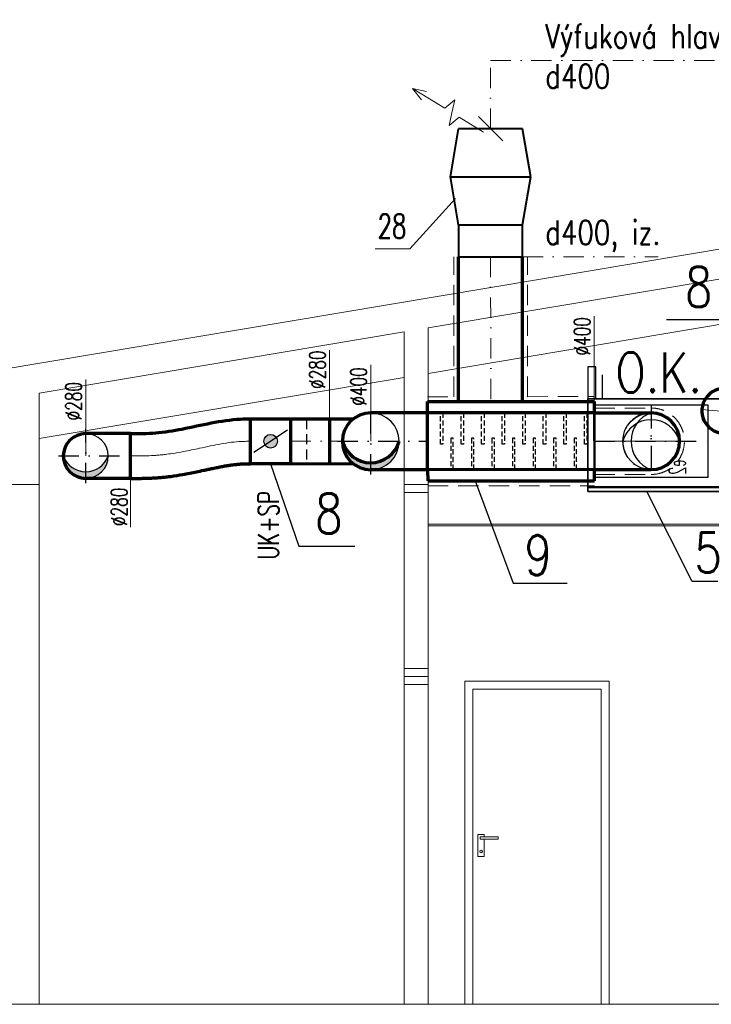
# Model space of a CAD drawing. Header units: millimetres. Extents: x -17045 to 252927, y -178787 to -18768.
# Tile 44 of 46: x 238506 to 242824, y -95563 to -89412. Entities that reach past the tile are written whole.
import ezdxf
from ezdxf.enums import TextEntityAlignment as Align

# ---------------------------------------------------------------- set-up
doc = ezdxf.new("R2010")
doc.units = ezdxf.units.MM
doc.header["$LTSCALE"] = 10
for name, pattern in [('DASHDOT', [25.4, 12.7, -6.35, 0, -6.35]), ('DASHED', [19.05, 12.7, -6.35]), ('GESTRICHELT', [0.75, 0.5, -0.25]), ('VERDECKT', [9.525, 6.35, -3.175])]:
    doc.linetypes.add(name, pattern=pattern)
for name, color, linetype, lineweight in [('1_pismo', 4, 'Continuous', 25), ('Popis1', 3, 'Continuous', 30), ('Potrubi_izolace1', 7, 'DASHED', 18), ('Standard', 7, 'Continuous', 25), ('TB_23_UT_2NP_DSP', 7, 'Continuous', 5), ('V-objekty', 1, 'Continuous', 40), ('V-sipky', 7, 'Continuous', 40), ('V-tvarovky', 1, 'Continuous', 70), ('V_FLEXI', 90, 'IZOLACE', 18), ('VZT text', 100, 'Continuous', 30), ('VZT_BLOKY', 10, 'Continuous', 53), ('VZT_DIMENZE', 120, 'Continuous', 20), ('VZT_OSA', 255, 'DASHDOT', 13), ('VZT_pozice 02', 30, 'Continuous', 20)]:
    doc.layers.add(name, color=color, linetype=linetype, lineweight=lineweight)
for name, color, linetype in [('PDF_Geometrie', 7, 'Continuous'), ('POPISY', 7, 'Continuous'), ('PRIPOJOVACI_HRDLA', 7, 'Continuous'), ('VLASTNI_ZARIZENI', 7, 'Continuous'), ('xref', 8, 'Continuous')]:
    doc.layers.add(name, color=color, linetype=linetype)
doc.styles.get("Standard").update_dxf_attribs({"font": 'simplex.shx', "width": 0.8})
doc.linetypes.add('IZOLACE', pattern='A,0.00254,-2.54,[134,ltypeshp.shx,S=2.54,R=0,X=-2.54,Y=0],-5.08,[134,ltypeshp.shx,S=2.54,R=180,X=2.54,Y=0],-2.54', length=10.16254)

# ---------------------------------------------------------------- blocks, each defined once
blk = doc.blocks.new('řez A-A')
at = {"layer": 'PDF_Geometrie', "color": 9, "lineweight": 9}
for p, q in [((58598.6, -36759.9), (50843.9, -38061)), ((54021.7, -37715.3), (57549.3, -37123.4)), ((54021.7, -37999), (57549.3, -37407.1)), ((53871.9, -37740.4), (51593.4, -38122.7)), ((53871.8, -38692.3), (53871.9, -37740.4)), ((54021.7, -38692.3), (54021.7, -37715.3)), ((51593.4, -38406.4), (53871.9, -38024.1)), ((51593.4, -38122.7), (51593.4, -38692.3)), ((51143.7, -38692.3), (51593.4, -38692.3)), ((51593.4, -38692.3), (51593.4, -41940.1)), ((54021.7, -38692.3), (53871.8, -38692.3)), ((53871.8, -38692.3), (53871.8, -41940.1)), ((53871.8, -38742.3), (54021.7, -38742.3)), ((54021.7, -41940.1), (54021.7, -38692.3)), ((53871.8, -39841.5), (54021.7, -39841.5)), ((53871.8, -39891.5), (54021.7, -39891.5)), ((53871.8, -39941.5), (54021.7, -39941.5)), ((54251.6, -41940.1), (54251.6, -39921.5)), ((54251.6, -39921.5), (55151, -39921.5)), ((54301.5, -41940.1), (54301.5, -39971.5)), ((54301.5, -39971.5), (55101, -39971.5)), ((55101, -39971.5), (55101, -41940.1)), ((55151, -39921.5), (55150.9, -41940.1)), ((54372.2, -40879.9), (54331.4, -40879.9)), ((54331.4, -40879.9), (54331.4, -41017.3)), ((54459.5, -40895), (54347.2, -40895)), ((54347.2, -40895), (54347.2, -40908.9)), ((54372.2, -40895), (54372.2, -40879.9)), ((54459.5, -40908.9), (54459.5, -40895)), ((54347.2, -40908.9), (54459.5, -40908.9)), ((54372.2, -41017.3), (54372.2, -40908.9)), ((54331.4, -41017.3), (54372.2, -41017.3)), ((49894.5, -41940.1), (59468, -41940.2))]:
    blk.add_line(p, q, dxfattribs=at)
blk.add_circle((54351.8, -40985.4), 8.29, dxfattribs=at)
blk = doc.blocks.new('*U204', base_point=(177.5, 0))
at = {"color": 2, "linetype": 'DASHDOT', "lineweight": 25}
for p, q in [((0, 562.5), (0, 0)), ((-207.5, 355), (207.5, 355))]:
    blk.add_line(p, q, dxfattribs=at)
at = {"color": 0, "linetype": 'ByBlock', "lineweight": -2}
for p, q in [((-177.5, 0), (-177.5, 355)), ((177.5, 0), (177.5, 355)), ((-177.5, 0), (177.5, 0))]:
    blk.add_line(p, q, dxfattribs=at)
blk.add_arc((0, 355), 177.5, 0, 180, dxfattribs=at)
at = {"color": 2, "lineweight": 25}
for centre, radius, start, end in [((50, 355), 184.4, 105.732, 254.268), ((0, 355), 177.5, 180, 0)]:
    blk.add_arc(centre, radius, start, end, dxfattribs=at)
blk = doc.blocks.new('*U205', base_point=(140, 0))
at = {"color": 2, "linetype": 'DASHDOT', "lineweight": 25}
for p, q in [((0, 450), (0, 0)), ((-170, 280), (170, 280))]:
    blk.add_line(p, q, dxfattribs=at)
at = {"color": 0, "linetype": 'ByBlock', "lineweight": -2}
for p, q in [((-140, 0), (-140, 280)), ((140, 0), (140, 280)), ((-140, 0), (140, 0))]:
    blk.add_line(p, q, dxfattribs=at)
blk.add_arc((0, 280), 140, 0, 180, dxfattribs=at)
at = {"color": 2, "lineweight": 25}
for centre, radius, start, end in [((50, 280), 148.7, 109.65382, 250.34618), ((0, 280), 140, 180, 0)]:
    blk.add_arc(centre, radius, start, end, dxfattribs=at)
blk = doc.blocks.new('*U206', base_point=(-200, 0))
at = {"color": 0, "linetype": 'ByBlock', "lineweight": -2}
for p, q in [((-250, 500), (-200, 800)), ((200, 800), (-200, 800)), ((250, 500), (200, 800)), ((-200, 200), (-250, 500)), ((-250, 500), (250, 500)), ((200, 200), (250, 500)), ((-200, 200), (200, 200)), ((-200, 200), (-200, 0)), ((200, 0), (200, 200)), ((-200, 0), (200, 0))]:
    blk.add_line(p, q, dxfattribs=at)
at = {"color": 7, "linetype": 'ByBlock'}
blk.add_line((-200, 0), (-200, 0), dxfattribs=at)
blk = doc.blocks.new('JEDNOTKA_1_-_DRU-2017-1848_L')
at = {"layer": 'PRIPOJOVACI_HRDLA'}
for p, q in [((3730, 1205), (3730, 1205)), ((3730, 1205), (3730, 1205)), ((3730, 1205), (3730, 1205)), ((3775, -307), (3729, -399)), ((3775, -307), (3775, -491)), ((3775, -307), (3821, -399))]:
    blk.add_line(p, q, dxfattribs=at)
for points in [[(3955, 850), (3505, 850), (3505, 1560), (3955, 1560)], [(3625, 0), (3625, -260), (3925, -260), (3925, 0)]]:
    blk.add_3dface(points, dxfattribs=at)
at = {"layer": 'VLASTNI_ZARIZENI'}
for p in [(3465, 1508), (3315, 1508)]:
    blk.add_line(p, (3315, 1508), dxfattribs=at)
for points, invisible_edges in [([(3265, 1550), (3265, 1600), (3465, 1600)], 12), ([(3265, 1550), (3465, 1600), (3465, 1550)], 5), ([(3265, 0), (3265, 50), (3465, 50)], 12), ([(3265, 0), (3465, 50), (3465, 0)], 5)]:
    blk.add_3dface(points, dxfattribs=dict(at, invisible_edges=invisible_edges))
for points in [[(3465, 0), (3465, 1600), (3465, 1600), (3465, 0)], [(4015, 0), (4015, 1600), (3465, 1600), (3465, 0)], [(4015, 1600), (4015, 0), (3465, 0), (3465, 1600)], [(4015, 1600), (4015, 1600), (3465, 1600)], [(4015, 0), (4015, 1600), (4015, 1600), (4015, 0)], [(4015, 0), (4015, 1600), (4015, 1600), (4015, 0)], [(4015, 0), (4015, 1600), (4045, 1600), (4045, 0)], [(4015, 1600), (4015, 0), (4045, 0), (4045, 1600)], [(4015, 1600), (4015, 1600), (4045, 1600)], [(4020, 0), (4020, 1600), (4020, 1600), (4020, 0)], [(4045, 0), (4045, 1600), (4020, 1600), (4020, 0)], [(4045, 1600), (4045, 0), (4020, 0), (4020, 1600)], [(4045, 1600), (4045, 1600), (4020, 1600)], [(4045, 0), (4045, 1600), (4045, 1600), (4045, 0)], [(4045, 0), (4045, 1600), (4045, 1600), (4045, 0)], [(4015, 0), (4015, 0), (3465, 0)], [(4015, 0), (4015, 0), (4045, 0)], [(4045, 0), (4045, 0), (4020, 0)]]:
    blk.add_3dface(points, dxfattribs=at)
at = {"layer": 'POPISY'}
for s, width, p, p2 in [('e2', 0.605769, (3844, 991), (3940, 991)), ('i1', 0.994083, (3905, -555), (3969, -555))]:
    blk.add_text(s, height=104, dxfattribs=dict(at, width=width)).set_placement(p, p2, align=Align.FIT)
blk = doc.blocks.new('*U210', base_point=(620.052934, 76.999998))
at = {"color": 0, "linetype": 'ByBlock', "lineweight": 0}
for p, q in [((278.000029, 76.999998), (304.513255, 153.999998)), ((331.026481, 76.999998), (304.513255, 153.999998)), ((100.000029, 76.999998), (278.000029, 76.999998)), ((331.026481, 76.999998), (357.539708, -0.000002)), ((357.539708, -0.000002), (384.052934, 76.999998)), ((384.052934, 76.999998), (620.052934, 76.999998)), ((620.052934, 76.999998), (535.879199, 107.513298)), ((620.052934, 76.999998), (535.879199, 46.486697))]:
    blk.add_line(p, q, dxfattribs=at)

msp = doc.modelspace()

# ---------------------------------------------------------------- hatches: boundary and pattern name
at = {"layer": 'Standard', "linetype": 'Continuous', "lineweight": 25}
msp.add_hatch(color=0, dxfattribs=at).paths.add_polyline_path([(240049.9, -92081.8), (240044, -92077.3), (240038.9, -92071.9), (240034.9, -92065.7), (240032, -92058.9), (240030.3, -92051.7), (240029.9, -92044.3), (240030.8, -92036.9), (240033, -92029.9), (240036.3, -92023.2), (240040.8, -92017.3), (240046.2, -92012.3), (240052.4, -92008.2), (240059.2, -92005.3), (240066.5, -92003.7), (240073.9, -92003.3), (240081.2, -92004.2), (240088.3, -92006.3), (240094.9, -92009.7), (240100.8, -92014.2), (240105.9, -92019.6), (240109.9, -92025.8), (240112.8, -92032.6), (240114.5, -92039.8), (240114.9, -92047.2), (240114, -92054.6), (240111.8, -92061.7), (240108.5, -92068.3), (240104, -92074.2), (240098.6, -92079.2), (240092.4, -92083.3), (240085.6, -92086.2), (240078.3, -92087.8), (240070.9, -92088.2), (240063.6, -92087.3), (240056.5, -92085.2)])
at = {"layer": 'V-tvarovky'}
h = msp.add_hatch(color=256, dxfattribs=at)
h.dxf.hatch_style = 1
h.paths.add_polyline_path([(240697.8, -92180.2, -0.335896), (240520.3, -92045.7, 0.414214), (240697.8, -92223.2)])
h.paths.add_polyline_path([(240875.3, -92045.7, -0.335896), (240697.8, -92180.2), (240697.8, -92223.2, 0.414214)])
h = msp.add_hatch(color=256, dxfattribs=at)
h.dxf.hatch_style = 1
h.paths.add_polyline_path([(238918.1, -92236.4, -0.31696), (238778.1, -92137.8, 0.414214), (238918.1, -92277.8)])
h.paths.add_polyline_path([(239058.1, -92137.8, -0.31696), (238918.1, -92236.4), (238918.1, -92277.8, 0.414214)])

# ---------------------------------------------------------------- linework, layer by layer
at = {"color": 0, "linetype": 'ByBlock', "lineweight": -2}
for p, q in [((242803.8, -91820.6), (242093.8, -91820.6)), ((242093.8, -91820.6), (242093.8, -92270.6)), ((242803.8, -92270.6), (242803.8, -91820.6)), ((242093.8, -91868.1), (242093.8, -92223.1)), ((242093.8, -92270.6), (242803.8, -92270.6))]:
    msp.add_line(p, q, dxfattribs=at)
at = {"color": 2, "linetype": 'DASHDOT', "lineweight": 25}
for p, q in [((242448.8, -91820.6), (242448.8, -92270.6)), ((242448.8, -91838.1), (242448.8, -92253.1)), ((241053, -92045.7), (241053, -92045.7)), ((242093.8, -92045.6), (242803.8, -92045.6)), ((242093.9, -92042.8), (242093.9, -92042.8))]:
    msp.add_line(p, q, dxfattribs=at)
at = {"color": 0, "lineweight": 50}
for p, q in [((241053, -91868.2), (241053, -92223.2)), ((241053, -91868.2), (241053, -91868.2)), ((242093.9, -91865.3), (242093.9, -92220.3)), ((242093.9, -91865.3), (242093.9, -91865.3)), ((241053, -92223.2), (241053, -92223.2)), ((242093.9, -92220.3), (242093.9, -92220.3))]:
    msp.add_line(p, q, dxfattribs=at)
at = {"color": 0, "linetype": 'ByBlock', "lineweight": -2}
msp.add_circle((242448.8, -92045.6), 177.5, dxfattribs=at)
at = {"color": 2, "linetype": 'DASHDOT', "lineweight": 25}
msp.add_arc((242448.8, -92045.6), 177.5, 90.00046, 270.00046, dxfattribs=at)
at = {"color": 2, "lineweight": 25}
for centre, radius, start, end in [((242511.3, -92045.6), 188.2, 109.39827, 250.60265), ((242448.8, -92095.6), 184.4, 15.73246, 164.26845)]:
    msp.add_arc(centre, radius, start, end, dxfattribs=at)
at = {"layer": '1_pismo'}
for points in [[(241521.7, -90169.1), (241370.8, -90018.1)], [(243094.2, -91675.5), (242894.2, -91286.9), (242543.7, -91286.9)], [(240072.4, -92185.8), (240248.6, -92701.8), (240599, -92701.8)], [(241348.8, -92293.7), (241587.3, -92932.9), (241924.2, -92932.9)], [(242865.3, -92922.6), (242704.6, -92922.6), (242422.3, -92360.6)]]:
    msp.add_lwpolyline(points, dxfattribs=at)
at = {"layer": 'Potrubi_izolace1'}
for p, q in [((241052.7, -91767.6), (241216.3, -91767.5)), ((241676.3, -91767.3), (242093.4, -91767)), ((242093.8, -91838.1), (242448.8, -91838.1)), ((242093.8, -92253.1), (242448.8, -92253.1)), ((241053.2, -92323.9), (242094.1, -92323.3))]:
    msp.add_line(p, q, dxfattribs=at)
for points in [[(241216.3, -91767.5), (241216.3, -90893.6)], [(241676.3, -91767.3), (241676.3, -90893.6)], [(241676.3, -91797.4), (241676.3, -91797.3)]]:
    msp.add_lwpolyline(points, dxfattribs=at)
msp.add_arc((242448.8, -92045.6), 207.5, 270.00046, 90.00046, dxfattribs=at)
at = {"layer": 'Standard', "color": 0, "linetype": 'Continuous', "lineweight": 25}
msp.add_line((240177.3, -91976), (239967.5, -92115.5), dxfattribs=at)
msp.add_circle((240072.4, -92045.8), 42.5, dxfattribs=at)
at = {"layer": 'TB_23_UT_2NP_DSP', "color": 40, "linetype": 'ByBlock', "lineweight": 70}
for p, q in [((241052.7, -91797.6), (242093.4, -91797)), ((241052.8, -91868.2), (241052.7, -91797.6)), ((242093.4, -91797), (242093.8, -91867.7)), ((242093.8, -91867.7), (241052.8, -91868.2)), ((242094, -92222.7), (241053.1, -92223.2)), ((241053.1, -92223.2), (241053.2, -92293.9)), ((242094.1, -92293.3), (242094, -92222.7)), ((241053.2, -92293.9), (242094.1, -92293.3))]:
    msp.add_line(p, q, dxfattribs=at)
at = {"layer": 'TB_23_UT_2NP_DSP', "color": 7, "linetype": 'GESTRICHELT', "lineweight": 25}
for p, q in [((242093.8, -91867.7), (241052.8, -91868.2)), ((242094, -92222.7), (241053.1, -92223.2))]:
    msp.add_line(p, q, dxfattribs=at)
at = {"layer": 'TB_23_UT_2NP_DSP', "color": 180, "linetype": 'ByBlock', "lineweight": 50}
for p, q in [((241053.1, -92223.2), (241052.8, -91868.1)), ((242094, -92221.6), (242093.8, -91867.7))]:
    msp.add_line(p, q, dxfattribs=at)
at = {"layer": 'TB_23_UT_2NP_DSP', "color": 7, "linetype": 'ByBlock', "lineweight": 25}
for p, q in [((241053.1, -92223.2), (241052.8, -91868.2)), ((242094, -92222.7), (242093.8, -91867.7)), ((242094, -92222.7), (242093.8, -91867.7))]:
    msp.add_line(p, q, dxfattribs=at)
at = {"layer": 'TB_23_UT_2NP_DSP', "color": 7, "linetype": 'VERDECKT', "lineweight": 25, "ltscale": 0.5}
for p, q in [((241133.5, -92064), (241133.3, -91868.1)), ((241133.5, -92064), (241133.3, -91868.1)), ((241133.5, -92064), (241133.3, -91868.1)), ((241133.5, -92064), (241133.3, -91868.1)), ((241133.5, -92064), (241133.3, -91868.1)), ((241133.5, -92064), (241133.3, -91868.1)), ((241133.5, -92064.2), (241133.3, -91868.2)), ((241133.5, -92064.2), (241133.3, -91868.2)), ((241133.5, -92064.2), (241133.3, -91868.2)), ((241133.5, -92064.2), (241133.3, -91868.2)), ((241148.5, -91868.1), (241148.7, -92064)), ((241148.5, -91868.1), (241148.7, -92064)), ((241148.5, -91868.1), (241148.7, -92064)), ((241148.5, -91868.1), (241148.7, -92064)), ((241148.5, -91868.1), (241148.7, -92064)), ((241148.5, -91868.1), (241148.7, -92064)), ((241148.5, -91868.2), (241148.7, -92064.2)), ((241148.5, -91868.2), (241148.7, -92064.2)), ((241148.5, -91868.2), (241148.7, -92064.2)), ((241148.5, -91868.2), (241148.7, -92064.2)), ((241261.8, -92063.6), (241261.7, -91867.7)), ((241261.8, -92063.6), (241261.7, -91867.7)), ((241261.8, -92063.6), (241261.7, -91867.7)), ((241261.8, -92063.6), (241261.7, -91867.7)), ((241261.8, -92063.6), (241261.7, -91867.7)), ((241261.8, -92063.6), (241261.7, -91867.7)), ((241261.8, -92063.9), (241261.7, -91868)), ((241261.8, -92063.9), (241261.7, -91868)), ((241261.8, -92063.9), (241261.7, -91868)), ((241261.8, -92063.9), (241261.7, -91868)), ((241261.8, -92064.1), (241261.7, -91868.1)), ((241261.8, -92064.1), (241261.7, -91868.1)), ((241261.8, -92064.1), (241261.7, -91868.1)), ((241261.8, -92064.1), (241261.7, -91868.1)), ((241261.8, -92064.1), (241261.7, -91868.1)), ((241261.8, -92064.1), (241261.7, -91868.1)), ((241276.9, -91867.7), (241277, -92063.6)), ((241276.9, -91867.7), (241277, -92063.6)), ((241276.9, -91867.7), (241277, -92063.6)), ((241276.9, -91867.7), (241277, -92063.6)), ((241276.9, -91867.7), (241277, -92063.6)), ((241276.9, -91867.7), (241277, -92063.6)), ((241276.9, -91868), (241277, -92063.9)), ((241276.9, -91868), (241277, -92063.9)), ((241276.9, -91868), (241277, -92063.9)), ((241276.9, -91868), (241277, -92063.9)), ((241276.9, -91868.1), (241277, -92064)), ((241276.9, -91868.1), (241277, -92064)), ((241276.9, -91868.1), (241277, -92064)), ((241276.9, -91868.1), (241277, -92064)), ((241276.9, -91868.1), (241277, -92064)), ((241276.9, -91868.1), (241277, -92064)), ((241390.2, -92063.9), (241390, -91868)), ((241390.2, -92063.9), (241390, -91868)), ((241390.2, -92063.9), (241390, -91868)), ((241390.2, -92063.9), (241390, -91868)), ((241390.2, -92063.9), (241390, -91868)), ((241390.2, -92063.9), (241390, -91868)), ((241405.2, -91868), (241405.4, -92063.9)), ((241405.2, -91868), (241405.4, -92063.9)), ((241405.2, -91868), (241405.4, -92063.9)), ((241405.2, -91868), (241405.4, -92063.9)), ((241405.2, -91868), (241405.4, -92063.9)), ((241405.2, -91868), (241405.4, -92063.9)), ((241518.5, -92063.8), (241518.4, -91867.8)), ((241518.5, -92063.8), (241518.4, -91867.8)), ((241518.5, -92063.8), (241518.4, -91867.8)), ((241518.5, -92063.8), (241518.4, -91867.8)), ((241518.5, -92063.8), (241518.4, -91867.9)), ((241518.5, -92063.8), (241518.4, -91867.9)), ((241518.5, -92063.8), (241518.4, -91867.9)), ((241518.5, -92063.8), (241518.4, -91867.9)), ((241518.5, -92063.8), (241518.4, -91867.9)), ((241518.5, -92063.8), (241518.4, -91867.9)), ((241533.5, -91867.8), (241533.7, -92063.7)), ((241533.5, -91867.8), (241533.7, -92063.7)), ((241533.5, -91867.8), (241533.7, -92063.7)), ((241533.5, -91867.8), (241533.7, -92063.7)), ((241533.5, -91867.9), (241533.7, -92063.8)), ((241533.5, -91867.9), (241533.7, -92063.8)), ((241533.5, -91867.9), (241533.7, -92063.8)), ((241533.5, -91867.9), (241533.7, -92063.8)), ((241533.5, -91867.9), (241533.7, -92063.8)), ((241533.5, -91867.9), (241533.7, -92063.8)), ((241646.9, -92063.7), (241646.7, -91867.7)), ((241646.9, -92063.7), (241646.7, -91867.7)), ((241646.9, -92063.7), (241646.7, -91867.7)), ((241646.9, -92063.7), (241646.7, -91867.7)), ((241646.9, -92063.7), (241646.7, -91867.8)), ((241646.9, -92063.7), (241646.7, -91867.8)), ((241646.9, -92063.7), (241646.7, -91867.8)), ((241646.9, -92063.7), (241646.7, -91867.8)), ((241646.9, -92063.7), (241646.7, -91867.8)), ((241646.9, -92063.7), (241646.7, -91867.8)), ((241661.9, -91867.7), (241662.1, -92063.6)), ((241661.9, -91867.7), (241662.1, -92063.6)), ((241661.9, -91867.7), (241662.1, -92063.6)), ((241661.9, -91867.7), (241662.1, -92063.6)), ((241661.9, -91867.8), (241662.1, -92063.7)), ((241661.9, -91867.8), (241662.1, -92063.7)), ((241661.9, -91867.8), (241662.1, -92063.7)), ((241661.9, -91867.8), (241662.1, -92063.7)), ((241661.9, -91867.8), (241662.1, -92063.7)), ((241661.9, -91867.8), (241662.1, -92063.7)), ((241775.2, -92063.4), (241775.1, -91867.5)), ((241775.2, -92063.4), (241775.1, -91867.5)), ((241775.2, -92063.4), (241775.1, -91867.5)), ((241775.2, -92063.4), (241775.1, -91867.5)), ((241775.2, -92063.4), (241775.1, -91867.5)), ((241775.2, -92063.4), (241775.1, -91867.5)), ((241775.2, -92063.6), (241775.1, -91867.6)), ((241775.2, -92063.6), (241775.1, -91867.6)), ((241775.2, -92063.6), (241775.1, -91867.6)), ((241775.2, -92063.6), (241775.1, -91867.6)), ((241790.2, -91867.5), (241790.4, -92063.4)), ((241790.2, -91867.5), (241790.4, -92063.4)), ((241790.2, -91867.5), (241790.4, -92063.4)), ((241790.2, -91867.5), (241790.4, -92063.4)), ((241790.2, -91867.5), (241790.4, -92063.4)), ((241790.2, -91867.5), (241790.4, -92063.4)), ((241790.2, -91867.6), (241790.4, -92063.6)), ((241790.2, -91867.6), (241790.4, -92063.6)), ((241790.2, -91867.6), (241790.4, -92063.6)), ((241790.2, -91867.6), (241790.4, -92063.6)), ((241903.6, -92063), (241903.4, -91867.1)), ((241903.6, -92063), (241903.4, -91867.1)), ((241903.6, -92063), (241903.4, -91867.1)), ((241903.6, -92063), (241903.4, -91867.1)), ((241903.6, -92063), (241903.4, -91867.1)), ((241903.6, -92063), (241903.4, -91867.1)), ((241903.6, -92063.3), (241903.4, -91867.4)), ((241903.6, -92063.3), (241903.4, -91867.4)), ((241903.6, -92063.3), (241903.4, -91867.4)), ((241903.6, -92063.3), (241903.4, -91867.4)), ((241918.6, -91867.1), (241918.7, -92063)), ((241918.6, -91867.1), (241918.7, -92063)), ((241918.6, -91867.1), (241918.7, -92063)), ((241918.6, -91867.1), (241918.7, -92063)), ((241918.6, -91867.1), (241918.7, -92063)), ((241918.6, -91867.1), (241918.7, -92063)), ((241918.6, -91867.4), (241918.7, -92063.3)), ((241918.6, -91867.4), (241918.7, -92063.3)), ((241918.6, -91867.4), (241918.7, -92063.3)), ((241918.6, -91867.4), (241918.7, -92063.3)), ((242031.9, -92062.9), (242031.8, -91867)), ((242031.9, -92062.9), (242031.8, -91867)), ((242031.9, -92062.9), (242031.8, -91867)), ((242031.9, -92062.9), (242031.8, -91867)), ((242031.9, -92062.9), (242031.8, -91867)), ((242031.9, -92062.9), (242031.8, -91867)), ((242031.9, -92063.2), (242031.8, -91867.3)), ((242031.9, -92063.2), (242031.8, -91867.3)), ((242031.9, -92063.2), (242031.8, -91867.3)), ((242031.9, -92063.2), (242031.8, -91867.3)), ((242046.9, -91867), (242047.1, -92062.9)), ((242046.9, -91867), (242047.1, -92062.9)), ((242046.9, -91867), (242047.1, -92062.9)), ((242046.9, -91867), (242047.1, -92062.9)), ((242046.9, -91867), (242047.1, -92062.9)), ((242046.9, -91867), (242047.1, -92062.9)), ((242046.9, -91867.2), (242047.1, -92063.2)), ((242046.9, -91867.2), (242047.1, -92063.2)), ((242046.9, -91867.2), (242047.1, -92063.2)), ((242046.9, -91867.2), (242047.1, -92063.2)), ((241148.7, -92064), (241133.5, -92064)), ((241148.7, -92064), (241133.5, -92064)), ((241148.7, -92064), (241133.5, -92064)), ((241148.7, -92064), (241133.5, -92064)), ((241148.7, -92064), (241133.5, -92064)), ((241148.7, -92064), (241133.5, -92064)), ((241148.7, -92064.2), (241133.5, -92064.2)), ((241148.7, -92064.2), (241133.5, -92064.2)), ((241148.7, -92064.2), (241133.5, -92064.2)), ((241148.7, -92064.2), (241133.5, -92064.2)), ((241197.6, -92027.1), (241197.8, -92223)), ((241197.6, -92027.1), (241197.8, -92223)), ((241212.8, -92027.1), (241197.6, -92027.1)), ((241197.6, -92027.1), (241197.8, -92223)), ((241212.8, -92027.1), (241197.6, -92027.1)), ((241197.6, -92027.1), (241197.8, -92223)), ((241197.6, -92027.2), (241197.8, -92223.2)), ((241197.6, -92027.2), (241197.8, -92223.2)), ((241213, -92223), (241212.8, -92027.1)), ((241213, -92223), (241212.8, -92027.1)), ((241213, -92223), (241212.8, -92027.1)), ((241213, -92223), (241212.8, -92027.1)), ((241213, -92223.2), (241212.8, -92027.2)), ((241213, -92223.2), (241212.8, -92027.2)), ((241277, -92063.6), (241261.8, -92063.6)), ((241277, -92063.6), (241261.8, -92063.6)), ((241277, -92063.6), (241261.8, -92063.6)), ((241277, -92063.6), (241261.8, -92063.6)), ((241277, -92063.6), (241261.8, -92063.6)), ((241277, -92063.6), (241261.8, -92063.6)), ((241277, -92063.9), (241261.8, -92063.9)), ((241277, -92063.9), (241261.8, -92063.9)), ((241277, -92063.9), (241261.8, -92063.9)), ((241277, -92063.9), (241261.8, -92063.9)), ((241277, -92064), (241261.8, -92064.1)), ((241277, -92064), (241261.8, -92064.1)), ((241277, -92064), (241261.8, -92064.1)), ((241277, -92064), (241261.8, -92064.1)), ((241277, -92064), (241261.8, -92064.1)), ((241277, -92064), (241261.8, -92064.1)), ((241326, -92026.7), (241326.1, -92222.6)), ((241326, -92026.7), (241326.1, -92222.6)), ((241341.1, -92026.7), (241326, -92026.7)), ((241326, -92026.7), (241326.1, -92222.6)), ((241341.1, -92026.7), (241326, -92026.7)), ((241326, -92026.7), (241326.1, -92222.6)), ((241326, -92027), (241326.1, -92222.9)), ((241326, -92027), (241326.1, -92222.9)), ((241326, -92027), (241326.1, -92222.9)), ((241326, -92027), (241326.1, -92222.9)), ((241341.1, -92027), (241326, -92027)), ((241326, -92027), (241326.1, -92222.9)), ((241341.1, -92027), (241326, -92027)), ((241326, -92027), (241326.1, -92222.9)), ((241326, -92027.1), (241326.1, -92223.1)), ((241326, -92027.1), (241326.1, -92223.1)), ((241341.1, -92027.1), (241326, -92027.1)), ((241326, -92027.1), (241326.1, -92223.1)), ((241341.1, -92027.1), (241326, -92027.1)), ((241326, -92027.1), (241326.1, -92223.1)), ((241326, -92027.1), (241326.1, -92223.1)), ((241326, -92027.1), (241326.1, -92223.1)), ((241341.3, -92222.6), (241341.1, -92026.7)), ((241341.3, -92222.6), (241341.1, -92026.7)), ((241341.3, -92222.6), (241341.1, -92026.7)), ((241341.3, -92222.6), (241341.1, -92026.7)), ((241341.3, -92222.9), (241341.1, -92027)), ((241341.3, -92222.9), (241341.1, -92027)), ((241341.3, -92222.9), (241341.1, -92027)), ((241341.3, -92222.9), (241341.1, -92027)), ((241341.3, -92222.9), (241341.1, -92027)), ((241341.3, -92222.9), (241341.1, -92027)), ((241341.3, -92223), (241341.1, -92027.1)), ((241341.3, -92223), (241341.1, -92027.1)), ((241341.3, -92223), (241341.1, -92027.1)), ((241341.3, -92223), (241341.1, -92027.1)), ((241341.3, -92223), (241341.1, -92027.1)), ((241341.3, -92223), (241341.1, -92027.1)), ((241405.4, -92063.9), (241390.2, -92063.9)), ((241405.4, -92063.9), (241390.2, -92063.9)), ((241405.4, -92063.9), (241390.2, -92063.9)), ((241405.4, -92063.9), (241390.2, -92063.9)), ((241405.4, -92063.9), (241390.2, -92063.9)), ((241405.4, -92063.9), (241390.2, -92063.9)), ((241454.3, -92027), (241454.5, -92222.9)), ((241454.3, -92027), (241454.5, -92222.9)), ((241469.5, -92027), (241454.3, -92027)), ((241454.3, -92027), (241454.5, -92222.9)), ((241469.5, -92027), (241454.3, -92027)), ((241454.3, -92027), (241454.5, -92222.9)), ((241469.7, -92222.9), (241469.5, -92027)), ((241469.7, -92222.9), (241469.5, -92027)), ((241469.7, -92222.9), (241469.5, -92027)), ((241469.7, -92222.9), (241469.5, -92027)), ((241533.7, -92063.7), (241518.5, -92063.8)), ((241533.7, -92063.7), (241518.5, -92063.8)), ((241533.7, -92063.7), (241518.5, -92063.8)), ((241533.7, -92063.7), (241518.5, -92063.8)), ((241533.7, -92063.8), (241518.5, -92063.8)), ((241533.7, -92063.8), (241518.5, -92063.8)), ((241533.7, -92063.8), (241518.5, -92063.8)), ((241533.7, -92063.8), (241518.5, -92063.8)), ((241533.7, -92063.8), (241518.5, -92063.8)), ((241533.7, -92063.8), (241518.5, -92063.8)), ((241582.7, -92026.8), (241582.8, -92222.8)), ((241582.7, -92026.8), (241582.8, -92222.8)), ((241582.7, -92026.9), (241582.8, -92222.8)), ((241582.7, -92026.9), (241582.8, -92222.8)), ((241597.8, -92026.9), (241582.7, -92026.9)), ((241582.7, -92026.9), (241582.8, -92222.8)), ((241597.8, -92026.9), (241582.7, -92026.9)), ((241582.7, -92026.9), (241582.8, -92222.8)), ((241598, -92222.7), (241597.8, -92026.8)), ((241598, -92222.7), (241597.8, -92026.8)), ((241598, -92222.8), (241597.8, -92026.9)), ((241598, -92222.8), (241597.8, -92026.9)), ((241598, -92222.8), (241597.8, -92026.9)), ((241598, -92222.8), (241597.8, -92026.9)), ((241662.1, -92063.6), (241646.9, -92063.7)), ((241662.1, -92063.6), (241646.9, -92063.7)), ((241662.1, -92063.6), (241646.9, -92063.7)), ((241662.1, -92063.6), (241646.9, -92063.7)), ((241662.1, -92063.7), (241646.9, -92063.7)), ((241662.1, -92063.7), (241646.9, -92063.7)), ((241662.1, -92063.7), (241646.9, -92063.7)), ((241662.1, -92063.7), (241646.9, -92063.7)), ((241662.1, -92063.7), (241646.9, -92063.7)), ((241662.1, -92063.7), (241646.9, -92063.7)), ((241711, -92026.7), (241711.2, -92222.7)), ((241711, -92026.7), (241711.2, -92222.7)), ((241711, -92026.8), (241711.2, -92222.7)), ((241711, -92026.8), (241711.2, -92222.7)), ((241726.2, -92026.8), (241711, -92026.8)), ((241711, -92026.8), (241711.2, -92222.7)), ((241726.2, -92026.8), (241711, -92026.8)), ((241711, -92026.8), (241711.2, -92222.7)), ((241726.3, -92222.6), (241726.2, -92026.7)), ((241726.3, -92222.6), (241726.2, -92026.7)), ((241726.3, -92222.7), (241726.2, -92026.8)), ((241726.3, -92222.7), (241726.2, -92026.8)), ((241726.3, -92222.7), (241726.2, -92026.8)), ((241726.3, -92222.7), (241726.2, -92026.8)), ((241790.4, -92063.4), (241775.2, -92063.4)), ((241790.4, -92063.4), (241775.2, -92063.4)), ((241790.4, -92063.4), (241775.2, -92063.4)), ((241790.4, -92063.4), (241775.2, -92063.4)), ((241790.4, -92063.4), (241775.2, -92063.4)), ((241790.4, -92063.4), (241775.2, -92063.4)), ((241790.4, -92063.6), (241775.2, -92063.6)), ((241790.4, -92063.6), (241775.2, -92063.6)), ((241790.4, -92063.6), (241775.2, -92063.6)), ((241790.4, -92063.6), (241775.2, -92063.6)), ((241839.4, -92026.5), (241839.5, -92222.4)), ((241839.4, -92026.5), (241839.5, -92222.4)), ((241854.5, -92026.5), (241839.4, -92026.5)), ((241839.4, -92026.5), (241839.5, -92222.4)), ((241854.5, -92026.5), (241839.4, -92026.5)), ((241839.4, -92026.5), (241839.5, -92222.4)), ((241839.4, -92026.6), (241839.5, -92222.6)), ((241839.4, -92026.6), (241839.5, -92222.6)), ((241854.7, -92222.4), (241854.5, -92026.5)), ((241854.7, -92222.4), (241854.5, -92026.5)), ((241854.7, -92222.4), (241854.5, -92026.5)), ((241854.7, -92222.4), (241854.5, -92026.5)), ((241854.7, -92222.6), (241854.5, -92026.6)), ((241854.7, -92222.6), (241854.5, -92026.6)), ((241918.7, -92063), (241903.6, -92063)), ((241918.7, -92063), (241903.6, -92063)), ((241918.7, -92063), (241903.6, -92063)), ((241918.7, -92063), (241903.6, -92063)), ((241918.7, -92063), (241903.6, -92063)), ((241918.7, -92063), (241903.6, -92063)), ((241918.7, -92063.3), (241903.6, -92063.3)), ((241918.7, -92063.3), (241903.6, -92063.3)), ((241918.7, -92063.3), (241903.6, -92063.3)), ((241918.7, -92063.3), (241903.6, -92063.3)), ((241967.7, -92026.1), (241967.9, -92222)), ((241967.7, -92026.1), (241967.9, -92222)), ((241982.9, -92026.1), (241967.7, -92026.1)), ((241967.7, -92026.1), (241967.9, -92222)), ((241982.9, -92026.1), (241967.7, -92026.1)), ((241967.7, -92026.1), (241967.9, -92222)), ((241967.7, -92026.4), (241967.9, -92222.3)), ((241967.7, -92026.4), (241967.9, -92222.3)), ((241967.7, -92026.4), (241967.9, -92222.3)), ((241967.7, -92026.4), (241967.9, -92222.3)), ((241982.9, -92026.4), (241967.7, -92026.4)), ((241967.7, -92026.4), (241967.9, -92222.3)), ((241982.9, -92026.4), (241967.7, -92026.4)), ((241967.7, -92026.4), (241967.9, -92222.3)), ((241967.7, -92026.5), (241967.9, -92222.5)), ((241967.7, -92026.5), (241967.9, -92222.5)), ((241983, -92222), (241982.9, -92026.1)), ((241983, -92222), (241982.9, -92026.1)), ((241983, -92222), (241982.9, -92026.1)), ((241983, -92222), (241982.9, -92026.1)), ((241983, -92222.3), (241982.9, -92026.4)), ((241983, -92222.3), (241982.9, -92026.4)), ((241983, -92222.3), (241982.9, -92026.4)), ((241983, -92222.3), (241982.9, -92026.4)), ((241983, -92222.3), (241982.9, -92026.4)), ((241983, -92222.3), (241982.9, -92026.4)), ((241983, -92222.4), (241982.9, -92026.5)), ((241983, -92222.4), (241982.9, -92026.5)), ((242047.1, -92062.9), (242031.9, -92062.9)), ((242047.1, -92062.9), (242031.9, -92062.9)), ((242047.1, -92062.9), (242031.9, -92062.9)), ((242047.1, -92062.9), (242031.9, -92062.9)), ((242047.1, -92062.9), (242031.9, -92062.9)), ((242047.1, -92062.9), (242031.9, -92062.9)), ((242047.1, -92063.2), (242031.9, -92063.2)), ((242047.1, -92063.2), (242031.9, -92063.2)), ((242047.1, -92063.2), (242031.9, -92063.2)), ((242047.1, -92063.2), (242031.9, -92063.2))]:
    msp.add_line(p, q, dxfattribs=at)
at = {"layer": 'TB_23_UT_2NP_DSP', "color": 7, "linetype": 'VERDECKT', "lineweight": 5, "ltscale": 0.5}
for points in [[(241212.8, -92027.1), (241197.6, -92027.1)], [(241212.8, -92027.2), (241197.6, -92027.2)], [(241341.1, -92026.7), (241326, -92026.7)], [(241341.1, -92027), (241326, -92027)], [(241341.1, -92027), (241326, -92027)], [(241341.1, -92027.1), (241326, -92027.1)], [(241341.1, -92027.1), (241326, -92027.1)], [(241469.5, -92027), (241454.3, -92027)], [(241597.8, -92026.8), (241582.7, -92026.8)], [(241597.8, -92026.9), (241582.7, -92026.9)], [(241726.2, -92026.7), (241711, -92026.7)], [(241726.2, -92026.8), (241711, -92026.8)], [(241854.5, -92026.5), (241839.4, -92026.5)], [(241854.5, -92026.6), (241839.4, -92026.6)], [(241982.9, -92026.1), (241967.7, -92026.1)], [(241982.9, -92026.4), (241967.7, -92026.4)], [(241982.9, -92026.4), (241967.7, -92026.4)], [(241982.9, -92026.5), (241967.7, -92026.5)]]:
    msp.add_lwpolyline(points, dxfattribs=at)
at = {"layer": 'V-objekty', "lineweight": 30}
for p, q in [((241052.8, -91869.1), (241053.1, -92222.2)), ((242094, -92221.2), (242093.8, -91868.1))]:
    msp.add_line(p, q, dxfattribs=at)
at = {"layer": 'V-tvarovky'}
for p, q in [((242093.8, -91868.1), (242448.8, -91868.1)), ((242093.8, -92223.1), (242448.8, -92223.1))]:
    msp.add_line(p, q, dxfattribs=at)
for points in [[(241246.3, -91797.4), (241246.3, -90893.6)], [(241646.3, -91797.4), (241646.3, -90893.6)], [(239947.4, -92185.8), (239947.4, -91905.8)], [(240197.4, -91905.8), (240588.7, -91905.7)], [(240440.2, -91905.8), (240440.2, -92185.8)], [(239961.4, -92185.8), (239947.4, -92185.8)], [(240197.4, -92185.8), (240588.7, -92185.7)]]:
    msp.add_lwpolyline(points, dxfattribs=at)
msp.add_lwpolyline([(239947.4, -91905.8), (240197.4, -91905.8), (240197.4, -92185.8), (239947.4, -92185.8)], close=True, dxfattribs=at)
at = {"layer": 'V-tvarovky', "linetype": 'DASHED', "lineweight": 25, "ltscale": 0.5}
msp.add_lwpolyline([(240296.4, -91905.8), (240296.4, -92185.8)], dxfattribs=at)
at = {"layer": 'V-tvarovky'}
for centre, radius, start, end in [((242905.2, -91856), 140, 85.01381, 265.01386), ((242448.8, -92045.6), 177.5, 270.00046, 90.00046), ((240697.8, -91995.7), 184.4, 195.73246, 344.26845)]:
    msp.add_arc(centre, radius, start, end, dxfattribs=at)
msp.add_spline([(239198.1, -91997.8), (239354.8, -91993.5), (239519.1, -91969.2), (239884.4, -91907.2), (239947.4, -91905.8)], degree=3, dxfattribs=at)
msp.add_open_spline([(239198.3, -92277.8), (239212.1, -92277.8), (239226.5, -92277.8), (239249.1, -92277.6), (239256.9, -92277.5), (239272.9, -92277.3), (239281, -92277.2), (239299.6, -92276.7), (239310.2, -92276.4), (239326.6, -92275.7), (239332.3, -92275.5), (239349.4, -92274.6), (239361.1, -92273.9), (239375.6, -92272.7), (239378.1, -92272.5), (239383.3, -92272.1), (239385.9, -92271.9), (239393.6, -92271.2), (239398.7, -92270.7), (239408.8, -92269.7), (239413.9, -92269.1), (239428.9, -92267.4), (239438.8, -92266.2), (239474.1, -92261.5), (239498.9, -92257.6), (239537.9, -92250.7), (239552.6, -92247.9), (239581.5, -92242.3), (239595.6, -92239.4), (239625, -92233.3), (239640.2, -92230.1), (239664.5, -92224.9), (239673.9, -92222.9), (239692.4, -92219), (239701.5, -92217), (239721.2, -92212.9), (239731.7, -92210.8), (239752.3, -92206.7), (239762.4, -92204.7), (239782.2, -92201.1), (239791.9, -92199.4), (239810.9, -92196.2), (239820.2, -92194.8), (239839.3, -92192.2), (239849.1, -92190.9), (239868.1, -92188.9), (239877.4, -92188.1), (239889.4, -92187.3), (239892.5, -92187.2), (239896.6, -92186.9), (239897.8, -92186.9), (239900, -92186.8), (239901.2, -92186.7), (239905.3, -92186.6), (239908.4, -92186.5), (239914.7, -92186.3), (239918, -92186.2), (239924.6, -92186.1), (239927.9, -92186), (239934.6, -92185.9), (239938, -92185.9), (239944.5, -92185.8), (239947.4, -92185.8), (239950.5, -92185.7)], degree=3, knots=[0, 0, 0, 0, 41.450926, 41.450926, 62.940796, 62.940796, 84.430666, 84.430666, 111.390294, 111.390294, 125.390713, 125.390713, 153.391551, 153.391551, 159.454474, 159.454474, 165.517397, 165.517397, 177.643242, 177.643242, 189.769088, 189.769088, 214.020779, 214.020779, 277.41305, 277.41305, 317.140856, 317.140856, 356.868661, 356.868661, 401.632347, 401.632347, 430.473816, 430.473816, 459.315285, 459.315285, 494.033149, 494.033149, 528.751013, 528.751013, 563.777091, 563.777091, 598.803169, 598.803169, 637.826345, 637.826345, 676.84952, 676.84952, 690.234097, 690.234097, 695.24351, 695.24351, 700.252922, 700.252922, 712.572619, 712.572619, 724.892315, 724.892315, 736.123901, 736.123901, 747.355487, 747.355487, 756.411078, 756.411078, 756.411078, 756.411078], dxfattribs=at)
at = {"layer": 'V_FLEXI', "ltscale": 1.5}
msp.add_line((242626.3, -92045.6), (242093.8, -92045.6), dxfattribs=at)
at = {"layer": 'V_FLEXI'}
msp.add_spline([(244140.9, -91918.4), (243751.7, -91913.6), (242768, -91848)], degree=3, dxfattribs=at)
msp.add_open_spline([(239198.2, -92137.8), (239214.6, -92137.8), (239231.3, -92137.8), (239265.5, -92137.5), (239283, -92137.2), (239318.6, -92136), (239336.7, -92135.2), (239358.6, -92133.6), (239362, -92133.4), (239369.5, -92132.8), (239373.5, -92132.4), (239381.5, -92131.7), (239385.4, -92131.3), (239397.4, -92130.1), (239405.3, -92129.2), (239428.8, -92126.4), (239444.3, -92124.3), (239482.7, -92118.4), (239505.4, -92114.4), (239544.8, -92106.9), (239561.7, -92103.5), (239595, -92096.6), (239611.4, -92093.1), (239651.3, -92084.6), (239674.5, -92079.6), (239720.1, -92070.3), (239742.4, -92065.9), (239786.1, -92058.3), (239807.4, -92055), (239849.3, -92049.9), (239869.8, -92048.1), (239891.2, -92047), (239892.5, -92047), (239895, -92046.9), (239896.3, -92046.8), (239900.1, -92046.7), (239902.8, -92046.6), (239910.7, -92046.3), (239916.1, -92046.2), (239930.4, -92045.9), (239939.5, -92045.8), (239948.9, -92045.7)], degree=3, knots=[0, 0, 0, 0, 49.060063, 49.060063, 98.120127, 98.120127, 147.18019, 147.18019, 156.234229, 156.234229, 166.838746, 166.838746, 177.443262, 177.443262, 198.652296, 198.652296, 241.070363, 241.070363, 304.995066, 304.995066, 354.23083, 354.23083, 403.466593, 403.466593, 475.630502, 475.630502, 547.794412, 547.794412, 619.958322, 619.958322, 692.122232, 692.122232, 696.627682, 696.627682, 701.133133, 701.133133, 710.144034, 710.144034, 728.165836, 728.165836, 756.411078, 756.411078, 756.411078, 756.411078], dxfattribs=at)
at = {"layer": 'VZT_BLOKY'}
msp.add_lwpolyline([(241053, -91847.1), (241053, -91847.1), (241053, -92244.4)], dxfattribs=at)
at = {"layer": 'VZT_DIMENZE'}
for points in [[(242093.4, -91797), (242093.4, -91265)], [(240440.2, -91905.8), (240440.2, -91477.6)], [(240697.8, -92045.7), (240697.8, -91568.8)], [(238918.1, -92137.8), (238918.1, -91660.9)], [(239198.1, -92581.4), (239198.1, -92277.8)]]:
    msp.add_lwpolyline(points, dxfattribs=at)
at = {"layer": 'VZT_OSA'}
for points in [[(241446.2, -90093.6), (241446.2, -89667.8), (243339, -89667.8)], [(241446.3, -90893.6), (241446.8, -91797.4)], [(241646.3, -90893.6), (242492.6, -90893.6)], [(240197.4, -92045.8), (240520.3, -92045.7)]]:
    msp.add_lwpolyline(points, dxfattribs=at)
at = {"layer": 'VZT_pozice 02'}
msp.add_lwpolyline([(241225.9, -90528.9), (240940.9, -90844.8), (240725, -90844.8)], dxfattribs=at)
at = {"layer": 'xref', "lineweight": 9}
for points in [[(241056.4, -92562.8), (244584, -92562.8)], [(241056.4, -92574.8), (244584, -92574.8)]]:
    msp.add_lwpolyline(points, dxfattribs=at)

# ---------------------------------------------------------------- block references
at = {"layer": 'V-objekty', "rotation": 0.000458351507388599}
msp.add_blockref('*U206', (241246.3, -90893.6), dxfattribs=at)
at = {"layer": 'V-sipky', "lineweight": 0, "rotation": 148.3511433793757}
msp.add_blockref('*U210', (240958.4, -89841.9), dxfattribs=at)
at = {"layer": 'V-tvarovky'}
for name, p, rotation in [('*U204', (241052.8, -91868.2), 90.0004583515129), ('*U205', (239198.1, -91997.8), 90.00045835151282)]:
    msp.add_blockref(name, p, dxfattribs=dict(at, rotation=rotation))
at = {"layer": 'VLASTNI_ZARIZENI', "xscale": -1, "rotation": 90.00045835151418}
msp.add_blockref('JEDNOTKA_1_-_DRU-2017-1848_L', (243653.7, -88315.6), dxfattribs=at)
at = {"layer": 'xref', "rotation": 0.000458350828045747}
msp.add_blockref('řez A-A', (187034.3, -53623.1), dxfattribs=at)

# ---------------------------------------------------------------- texts
at = {"layer": '1_pismo', "char_height": 150, "width": 2446.257, "attachment_point": 1, "rotation": 0.0009}
for s, insert in [('Výfuková hlavice, \\Pd400', (241787.4, -89440.9)), ('d400, iz.', (241787.4, -90666.7))]:
    msp.add_mtext(s, dxfattribs=dict(at, insert=insert))
at = {"layer": 'Popis1', "width": 0.8}
for s, rotation, p in [('8', 0.02145, (242659.5, -91207)), ('O.K.', 359.97947, (242226.2, -91740.8)), ('8', 359.97947, (240349.9, -92621.9)), ('5', 359.97947, (242718.5, -92866.5)), ('6', 179.97947, (241828.7, -92632.4))]:
    msp.add_text(s, height=250, rotation=rotation, dxfattribs=at).set_placement(p)
at = {"layer": 'VZT text', "width": 0.7}
msp.add_text('UK+SP', height=130, rotation=89.86922, dxfattribs=at).set_placement((240123, -92784.5))
at = {"layer": 'VZT_DIMENZE', "width": 0.7}
for s, p in [('%%C400', (242067.3, -91510.6)), ('%%C280', (240414.1, -91718.9)), ('%%C400', (240671.7, -91823.9)), ('%%C280', (238892, -91915.9)), ('%%C280', (239176.3, -92575.5))]:
    msp.add_text(s, height=100, rotation=89.86922, dxfattribs=at).set_placement(p)
at = {"layer": 'VZT_pozice 02', "width": 0.7}
msp.add_text('28', height=150, rotation=359.86922, dxfattribs=at).set_placement((240740.5, -90776.9))

doc.saveas('drawing.dxf')
